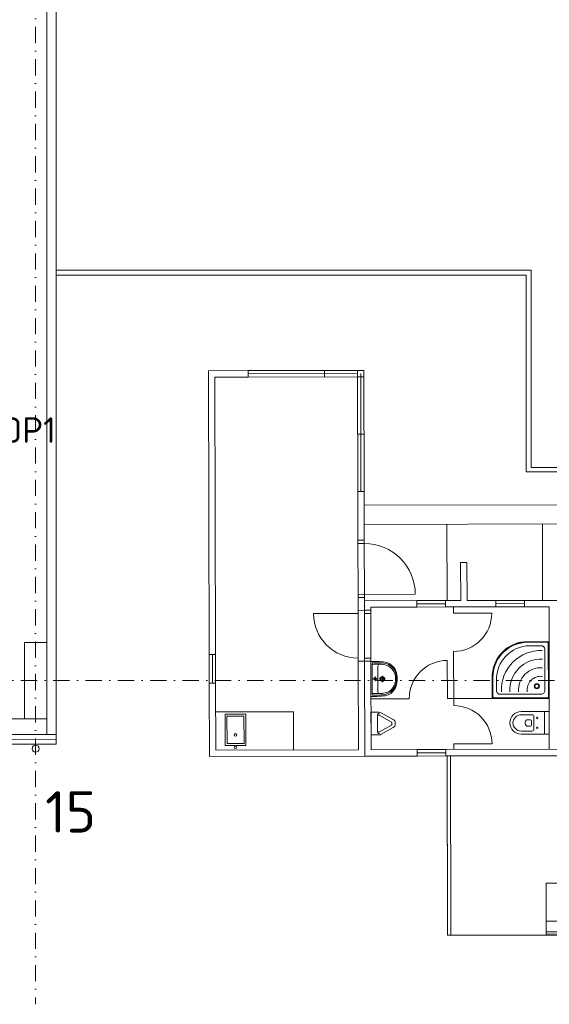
# Model space of a CAD drawing. Header units: millimetres. Extents: x -725694 to 4766210, y -2984614 to 2187451.
# Tile 52 of 256: x 138300 to 146620, y -5085 to 10379. Entities that reach past the tile are written whole.
import ezdxf
from ezdxf import colors
from ezdxf.entities.mleader import LeaderData, LeaderLine
from ezdxf.math import Vec2, Vec3

# ---------------------------------------------------------------- set-up
doc = ezdxf.new("R2010")
doc.units = ezdxf.units.MM
doc.linetypes.add('CENTERX2', pattern=[101.6, 63.5, -12.7, 12.7, -12.7])
doc.linetypes.add('DASHDOT', pattern=[25.4, 12.7, -6.35, 0, -6.35])
for name, color, linetype, lineweight in [('A99_N_kce-rez-sil', 7, 'Continuous', 18), ('A99_N_osy', 7, 'CENTERX2', 9), ('A99_N_sraf', 7, 'Continuous', 0), ('A99_N_txt-popis-200', 7, 'Continuous', 5), ('A99_N_txt-popis-50 @ 200', 7, 'Continuous', 9), ('A99_S_kce-pohl', 7, 'Continuous', 5), ('A99_S_kce-rez-sil', 7, 'Continuous', 15), ('A99_S_kce-rez-ten', 7, 'Continuous', 9), ('A99_S_sloupy', 7, 'Continuous', 5)]:
    doc.layers.add(name, color=color, linetype=linetype, lineweight=lineweight)
doc.styles.add('A99_popis', font='isocpeur.ttf')
doc.styles.add('ad_popis 100', font='isocpeur.ttf', dxfattribs={"height": 200})
doc.linetypes.add('IZOLACE', pattern='A,0.00254,-2.54,[134,ltypeshp.shx,S=2.54,R=0,X=-2.54,Y=0],-5.08,[134,ltypeshp.shx,S=2.54,R=180,X=2.54,Y=0],-2.54', length=10.16254)

# ---------------------------------------------------------------- blocks, each defined once
blk = doc.blocks.new('wc-pud')
at = {"lineweight": 5}
for p, q in [((-178, -442), (-178, 0)), ((-178, 0), (178, 0)), ((178, 0), (178, -442)), ((-178, -75), (178, -75)), ((-128, -442), (-128, -270)), ((-98, -240), (98, -240)), ((-92, -190), (-62, -190)), ((-78, -175), (-78, -205)), ((-50, -300), (-50, -352)), ((-30, -280), (30, -280)), ((50, -300), (50, -352)), ((62, -190), (92, -190)), ((78, -175), (78, -205)), ((128, -270), (128, -442))]:
    blk.add_line(p, q, dxfattribs=at)
for centre in [(-78, -190), (78, -190)]:
    blk.add_circle(centre, 7.5, dxfattribs=at)
for centre, radius, start, end in [((-98, -270), 30, 90, 180), ((-30, -300), 20, 90, 180), ((30, -300), 20, 0, 90), ((98, -270), 30, 0, 90), ((0, -442), 178, 180, 0), ((0, -442), 128, 180, 0), ((2, -318), 61.7, 213.2659, 268.4872), ((-2, -318), 61.7, 271.5128, 326.7341)]:
    blk.add_arc(centre, radius, start, end, dxfattribs=at)
blk = doc.blocks.new('rohova-kruh90')
at = {"lineweight": 0}
for points in [[(0, 0), (874, 0, 0.40794), (896, 22), (896, 330, 0.390394), (391, 892), (22, 896, 0.409143), (0, 874)], [(7, 22, 0.406743), (22, 7), (874, 7, 0.406734), (889, 22), (889, 330, 0.39027), (391, 885), (22, 889, 0.40753), (7, 874)], [(13, 22, 0.404377), (22, 13), (874, 13, 0.404372), (883, 22), (883, 330, 0.390143), (391, 878), (22, 883, 0.404372), (13, 874)], [(125, 829, 0.407116), (67, 771), (67, 125, 0.41872), (125, 67), (771, 67, 0.418721), (829, 125), (829, 289, 0.409609), (305, 829)]]:
    blk.add_lwpolyline(points, format="xyb", close=True, dxfattribs=at)
for radius in [41.1, 30.3]:
    blk.add_circle((193, 193), radius, dxfattribs=at)
for radius, start, end in [(620, 357.6545, 92.364), (485, 356.9971, 93.0214), (350, 355.833, 94.1855), (216, 353.2059, 96.8126)]:
    blk.add_arc((132, 132), radius, start, end, dxfattribs=at)
blk = doc.blocks.new('800-100')
at = {"linetype": 'Continuous', "lineweight": 0}
for p, q in [((0, -100), (0, 800)), ((50, 0), (-850, 0)), ((-800, -100), (-800, 0)), ((50, -100), (-850, -100))]:
    blk.add_line(p, q, dxfattribs=at)
blk.add_arc((0, 0), 800, 90, 180, dxfattribs=at)

msp = doc.modelspace()

# ---------------------------------------------------------------- linework, layer by layer
at = {"layer": 'A99_N_kce-rez-sil', "linetype": 'Continuous'}
for p in [(138875.5, -850), (138875, -850)]:
    msp.add_line(p, (138875, -1000), dxfattribs=at)
for points in [[(113550, -850), (138875.5, -850)], [(113550, -1000), (138875, -1000)]]:
    msp.add_lwpolyline(points, dxfattribs=at)
at = {"layer": 'A99_N_kce-rez-sil', "linetype": 'Continuous', "lineweight": 15}
msp.add_circle((138550, -1070), 55, dxfattribs=at)
at = {"layer": 'A99_N_osy', "linetype": 'DASHDOT', "ltscale": 20}
for p, q in [((138550, 100200), (138550, -5085)), ((187349.6, 0), (-3600, 0))]:
    msp.add_line(p, q, dxfattribs=at)
at = {"layer": 'A99_N_sraf', "color": 1, "linetype": 'IZOLACE', "lineweight": 0, "ltscale": 6}
msp.add_lwpolyline([(138867.5, -922.5), (-630, -925)], dxfattribs=at)
at = {"layer": 'A99_S_kce-pohl'}
msp.add_line((114800, -600), (138630, -600), dxfattribs=at)
at = {"layer": 'A99_S_kce-rez-sil', "linetype": 'Continuous'}
for p, q in [((138725.5, -200), (138725.5, 11775)), ((138875.5, -850), (138875.5, 11775)), ((138725.5, -600), (138725.5, -850))]:
    msp.add_line(p, q, dxfattribs=at)
at = {"layer": 'A99_S_kce-rez-ten', "lineweight": 9, "ltscale": 2}
for p, q in [((141267.6, 4865.7), (141887.6, 4867)), ((141887.6, 4867), (141267.6, 4865.7)), ((141267.6, 4865.7), (141887.6, 4867)), ((141887.6, 4867), (141267.6, 4865.7)), ((141277, 407.7), (141267.6, 4865.7)), ((141277, 407.7), (141267.6, 4865.7)), ((143707.6, 4870.8), (141887.6, 4867)), ((143707.6, 4870.8), (141887.6, 4867)), ((141887.8, 4767), (141887.6, 4867)), ((141887.8, 4767), (141887.6, 4867)), ((141887.7, 4817), (143607.7, 4820.6)), ((141887.7, 4817), (143607.7, 4820.6)), ((143087.8, 4769.5), (143087.6, 4869.5)), ((143087.8, 4769.5), (143087.6, 4869.5)), ((143661.6, 2970.7), (143657.7, 4820.7)), ((143661.6, 2970.7), (143657.7, 4820.7)), ((143711.6, 2970.8), (143707.6, 4870.8)), ((143707.6, 4870.8), (143711.6, 2970.8)), ((143707.8, 4770.8), (143707.6, 4870.8)), ((143711.6, 2970.8), (143707.6, 4870.8)), ((143707.6, 4870.8), (143711.6, 2970.8)), ((143707.8, 4770.8), (143707.6, 4870.8)), ((141887.8, 4767), (141367.8, 4765.9)), ((141887.8, 4767), (141367.8, 4765.9)), ((141367.8, 4765.9), (141377, 407.9)), ((141367.8, 4765.9), (141377, 407.9)), ((143607.8, 4770.6), (141887.8, 4767)), ((143607.8, 4770.6), (141887.8, 4767)), ((143607.8, 4770.6), (143611.6, 2970.6)), ((143607.8, 4770.6), (143611.6, 2970.6)), ((143613.2, 2202.6), (143611.6, 2970.6)), ((143613.2, 2202.6), (143611.6, 2970.6)), ((143711.6, 2970.8), (143713.2, 2202.8)), ((143711.6, 2970.8), (143713.2, 2202.8)), ((155520, 2777.8), (143712, 2752.8)), ((155520, 2777.8), (143712, 2752.8)), ((143712.7, 2452.8), (154012.7, 2474.6)), ((143712.7, 2452.8), (154012.7, 2474.6)), ((145015.2, 1255.6), (145012.7, 2455.6)), ((145015.2, 1255.6), (145012.7, 2455.6)), ((146515.2, 1258.7), (146512.7, 2458.7)), ((146515.2, 1258.7), (146512.7, 2458.7)), ((143713.2, 2202.8), (143613.2, 2202.6)), ((143713.2, 2202.8), (143613.2, 2202.6)), ((145226.7, 1856), (145326.7, 1856.2)), ((145226.7, 1856), (145326.7, 1856.2)), ((145227.9, 1256), (145226.7, 1856)), ((145227.9, 1256), (145226.7, 1856)), ((145327.9, 1256.2), (145326.7, 1856.2)), ((145327.9, 1256.2), (145326.7, 1856.2)), ((143715.1, 1302.8), (143615.1, 1302.6)), ((143715.1, 1302.8), (143615.1, 1302.6)), ((144540.7, 1254.6), (143715.2, 1252.8)), ((144540.7, 1254.6), (143715.2, 1252.8)), ((144540.7, 1254.6), (143715.2, 1252.8)), ((144540.7, 1254.6), (143715.2, 1252.8)), ((143715.5, 1102.8), (143715.2, 1252.8)), ((143715.5, 1102.8), (143715.2, 1252.8)), ((144990.7, 1255.5), (144540.7, 1254.6)), ((144990.7, 1255.5), (144540.7, 1254.6)), ((144540.9, 1154.6), (144540.7, 1254.6)), ((144540.9, 1154.6), (144540.7, 1254.6)), ((145227.9, 1256), (144990.7, 1255.5)), ((144990.7, 1255.5), (144990.9, 1155.5)), ((144990.7, 1255.5), (144990.9, 1155.5)), ((145777.9, 1257.2), (145327.9, 1256.2)), ((146227.9, 1258.1), (145777.9, 1257.2)), ((146227.9, 1258.1), (145777.9, 1257.2)), ((145778.1, 1157.2), (145777.9, 1257.2)), ((145778.1, 1157.2), (145777.9, 1257.2)), ((147015.2, 1259.8), (146227.9, 1258.1)), ((147015.2, 1259.8), (146227.9, 1258.1)), ((146227.9, 1258.1), (146228.1, 1158.1)), ((146227.9, 1258.1), (146228.1, 1158.1)), ((143715.5, 1102.8), (143615.5, 1102.6)), ((143715.5, 1102.8), (143615.5, 1102.6)), ((143715.5, 1102.8), (143615.5, 1102.6)), ((143715.5, 1102.8), (143615.5, 1102.6)), ((143615.6, 1052.6), (143615.5, 1102.6)), ((143615.6, 1052.6), (143615.5, 1102.6)), ((143615.6, 1052.6), (143615.5, 1102.6)), ((143615.6, 1052.6), (143615.5, 1102.6)), ((143717.2, 302.8), (143715.4, 1177.8)), ((143717.2, 302.8), (143715.4, 1177.8)), ((143715.5, 1102.8), (143815.5, 1103)), ((143715.5, 1102.8), (143815.5, 1103)), ((143815.4, 1153), (144540.9, 1154.6)), ((143815.4, 1153), (144540.9, 1154.6)), ((143815.4, 1153), (143815.5, 1103)), ((143815.4, 1153), (143815.5, 1103)), ((143815.4, 1153), (143815.5, 1103)), ((143815.4, 1153), (143815.5, 1103)), ((143815.6, 1053), (143815.5, 1103)), ((143815.6, 1053), (143815.5, 1103)), ((144990.8, 1205.5), (144540.8, 1204.6)), ((144990.8, 1205.5), (144540.8, 1204.6)), ((144990.9, 1155.5), (144540.9, 1154.6)), ((144990.9, 1155.5), (144540.9, 1154.6)), ((144990.9, 1155.5), (145778.1, 1157.2)), ((144990.9, 1155.5), (145778.1, 1157.2)), ((145115.6, 1055.8), (145115.4, 1155.8)), ((145115.6, 1055.8), (145115.4, 1155.8)), ((146228, 1208.1), (145778, 1207.2)), ((146228, 1208.1), (145778, 1207.2)), ((146228.1, 1158.1), (145778.1, 1157.2)), ((146228.1, 1158.1), (145778.1, 1157.2)), ((146228.1, 1158.1), (146615.4, 1159)), ((146228.1, 1158.1), (146615.4, 1159)), ((146620.2, -1081), (146615.4, 1159)), ((146620.2, -1081), (146615.4, 1159)), ((143615.6, 1052.6), (142915.6, 1051.1)), ((143615.6, 1052.6), (142915.6, 1051.1)), ((143615.6, 1052.6), (142915.6, 1051.1)), ((143615.6, 1052.6), (142915.6, 1051.1)), ((143617.1, 352.6), (143615.6, 1052.6)), ((143617.2, 302.6), (143615.6, 1052.6)), ((143617.1, 352.6), (143615.6, 1052.6)), ((143617.2, 302.6), (143615.6, 1052.6)), ((143715.6, 1052.8), (143815.6, 1053)), ((143715.6, 1052.8), (143815.6, 1053)), ((143817.1, 353), (143815.6, 1053)), ((143817.1, 353), (143815.6, 1053)), ((145715.6, 1057.1), (145115.6, 1055.8)), ((145715.6, 1057.1), (145115.6, 1055.8)), ((141277, 407.7), (141377, 407.9)), ((141277, 407.7), (141377, 407.9)), ((141277, 407.7), (141278, -42.3)), ((141277, 407.7), (141278, -42.3)), ((141328, -42.2), (141327, 407.8)), ((141328, -42.2), (141327, 407.8)), ((141377, 407.9), (141378, -42.1)), ((141377, 407.9), (141378, -42.1)), ((143617.2, 302.6), (143617.1, 352.6)), ((143617.2, 302.6), (143617.1, 352.6)), ((143717.1, 352.8), (143817.1, 353)), ((143717.1, 352.8), (143817.1, 353)), ((143817.2, 303), (143817.1, 353)), ((143817.2, 303), (143817.1, 353)), ((145017.2, 315.6), (145018.5, -284.4)), ((145017.2, 315.6), (145018.5, -284.4)), ((145118.7, -394.2), (145116.9, 455.8)), ((145118.7, -394.2), (145116.9, 455.8)), ((143717.2, 302.8), (143617.2, 302.6)), ((143617.2, 302.6), (143717.2, 302.8)), ((143717.2, 302.8), (143617.2, 302.6)), ((143717.2, 302.8), (143617.2, 302.6)), ((143617.2, 302.6), (143717.2, 302.8)), ((143717.2, 302.8), (143617.2, 302.6)), ((143617.2, 302.6), (143617.3, 252.6)), ((143617.2, 302.6), (143620.2, -1087.4)), ((143617.2, 302.6), (143617.3, 252.6)), ((143617.2, 302.6), (143620.2, -1087.4)), ((143717.2, 302.8), (143817.2, 303)), ((143717.2, 302.8), (143817.2, 303)), ((143717.2, 302.8), (143720.4, -1187.2)), ((143720.4, -1187.2), (143717.2, 302.8)), ((143717.2, 302.8), (143720.4, -1187.2)), ((143717.2, 302.8), (143720.4, -1187.2)), ((143720.4, -1187.2), (143717.2, 302.8)), ((143717.2, 302.8), (143720.4, -1187.2)), ((143820.2, -1087), (143817.2, 303)), ((143820.2, -1087), (143817.2, 303)), ((141378, -42.1), (141278, -42.3)), ((141378, -42.1), (141278, -42.3)), ((141280.4, -1192.3), (141278, -42.3)), ((141280.4, -1192.3), (141278, -42.3)), ((141378, -42.1), (141380.2, -1092.1)), ((141378, -42.1), (141380.2, -1092.1)), ((144418.5, -285.7), (143818.5, -287)), ((144418.5, -285.7), (143818.5, -287)), ((145118.5, -284.2), (145018.5, -284.4)), ((145118.5, -284.2), (145018.5, -284.4)), ((145118.5, -284.2), (146618.5, -281)), ((145118.5, -284.2), (146618.5, -281)), ((141378.9, -492.1), (142601.9, -489.5)), ((141378.9, -492.1), (142601.9, -489.5)), ((142601.9, -489.5), (142603.2, -1089.5)), ((142601.9, -489.5), (142603.2, -1089.5)), ((147920.2, -1078.3), (144995.6, -1084.5)), ((147920.2, -1078.3), (144995.6, -1084.5)), ((145720, -993), (145120, -994.2)), ((145720, -993), (145120, -994.2)), ((145120.2, -1084.2), (145120, -994.2)), ((145120.2, -1084.2), (145120, -994.2)), ((143720.4, -1187.2), (141280.4, -1192.3)), ((143720.4, -1187.2), (141280.4, -1192.3)), ((141380.2, -1092.1), (143620.2, -1087.4)), ((141380.2, -1092.1), (143620.2, -1087.4)), ((144545.8, -1185.4), (143720.4, -1187.2)), ((144545.8, -1185.4), (143720.4, -1187.2)), ((144545.6, -1085.4), (143820.2, -1087)), ((144545.6, -1085.4), (143820.2, -1087)), ((144995.6, -1084.5), (144545.6, -1085.4)), ((144995.6, -1084.5), (144545.6, -1085.4)), ((144545.6, -1085.4), (144545.8, -1185.4)), ((144545.6, -1085.4), (144545.8, -1185.4)), ((144995.7, -1134.5), (144545.7, -1135.4)), ((144995.7, -1134.5), (144545.7, -1135.4)), ((144995.8, -1184.5), (144545.8, -1185.4)), ((144995.8, -1184.5), (144545.8, -1185.4)), ((144995.8, -1184.5), (144995.6, -1084.5)), ((144995.8, -1184.5), (144995.6, -1084.5)), ((148020.4, -1178.1), (144995.8, -1184.5)), ((148020.4, -1178.1), (144995.8, -1184.5)), ((145021.8, -3951.4), (145015.9, -1184.4)), ((145021.8, -4000), (145015.9, -1184.4)), ((145071.8, -3951.3), (145065.9, -1184.3)), ((145071.8, -3951.3), (145065.9, -1184.3)), ((155122.6, -3163.1), (146570.1, -3181.1)), ((146571.8, -3948.1), (146570.1, -3181.1)), ((146571.8, -3948.1), (146570.1, -3181.1)), ((145071.9, -4001.3), (145071.4, -3784.3)), ((145071.9, -4001.3), (145071.4, -3784.3)), ((146571.4, -3781.1), (155583.9, -3762.1)), ((146571.4, -3781.1), (155583.9, -3762.1)), ((146571.9, -3998.1), (145021.8, -4000)), ((146571.9, -3998.1), (145071.9, -4001.3)), ((146571.8, -3948.1), (155509.2, -3929.2)), ((146571.8, -3948.1), (155509.2, -3929.2)), ((146571.8, -3948.1), (146571.9, -3998.1)), ((146571.8, -3948.1), (146571.9, -3998.1)), ((146571.8, -3981.1), (155584.3, -3962.1)), ((146571.8, -3981.1), (155584.3, -3962.1)), ((146571.9, -3998.1), (155509.3, -3979.2)), ((146571.9, -3998.1), (155509.3, -3979.2))]:
    msp.add_line(p, q, dxfattribs=at)
at = {"layer": 'A99_S_kce-rez-ten', "lineweight": 5, "ltscale": 2}
for p, q in [((143817.2, 303), (143817.3, 253)), ((143817.2, 303), (143817.3, 253)), ((143817.2, 300.2), (143876.8, 300.3)), ((143817.2, 300.2), (143876.8, 300.3)), ((143818.4, -249.8), (143817.2, 300.2)), ((143818.4, -249.8), (143817.2, 300.2)), ((143837.3, 253), (143841.5, 280.3)), ((143837.3, 253), (143841.5, 280.3)), ((143838.3, -202.5), (143837.3, 253)), ((143838.3, -202.5), (143837.3, 253)), ((143876.8, 280.3), (143841.5, 280.3)), ((143876.8, 280.3), (143841.5, 280.3)), ((143927.8, 25.4), (143927.4, 225.4)), ((143927.8, 25.4), (143927.4, 225.4)), ((143918.7, 25.4), (143846.9, 25.3)), ((143918.7, 25.4), (143846.9, 25.3)), ((143882.7, 61.2), (143882.9, -10.5)), ((143882.7, 61.2), (143882.9, -10.5)), ((143927.8, 25.4), (143928.2, -174.6)), ((143927.8, 25.4), (143928.2, -174.6)), ((144048.8, 25.7), (143948.8, 25.5)), ((144048.8, 25.7), (143948.8, 25.5)), ((143998.7, 75.6), (143998.9, -24.4)), ((143998.7, 75.6), (143998.9, -24.4)), ((143878, -249.7), (143818.4, -249.8)), ((143878, -249.7), (143818.4, -249.8)), ((143838.3, -202.5), (143842.5, -229.7)), ((143838.3, -202.5), (143842.5, -229.7)), ((143877.9, -229.7), (143842.5, -229.7)), ((143877.9, -229.7), (143842.5, -229.7))]:
    msp.add_line(p, q, dxfattribs=at)
at = {"layer": 'A99_S_kce-rez-ten', "lineweight": 5}
for p, q in [((143818.9, -497.8), (143942.7, -497.5)), ((143819.7, -853.6), (143818.9, -497.8)), ((143918.9, -675.5), (143918.6, -565.1)), ((143942.8, -543.5), (143921.3, -543.6)), ((144142.6, -651.3), (143949.4, -545.2)), ((143976.1, -505.9), (144169.2, -612.1)), ((143918.9, -675.5), (143919.1, -785.8)), ((144142.7, -698.7), (143950, -805.6)), ((144169.4, -737.8), (143976.8, -844.8)), ((144148.7, -675), (144148.7, -661.1)), ((144148.7, -675), (144148.7, -688.9)), ((144199.7, -661), (144199.8, -674.9)), ((144199.8, -674.9), (144199.8, -688.8)), ((143943.4, -853.3), (143819.7, -853.6)), ((143943.3, -807.3), (143921.9, -807.4))]:
    msp.add_line(p, q, dxfattribs=at)
at = {"layer": 'A99_S_kce-rez-ten', "lineweight": 9, "ltscale": 2}
for points in [[(146334.9, 3346), (146334.9, 3346), (146334.9, 6445.7), (138880, 6445.7), (138880, 6445.7)], [(138880, 6365.7), (138880, 6365.7), (146254.9, 6365.7), (146254.9, 3280), (146254.9, 3280)], [(143609.7, 3870.6), (143709.7, 3870.8)], [(143609.7, 3870.6), (143709.7, 3870.8)], [(146254.9, 3275.5), (146254.9, 3275.5), (155520, 3275.6), (155520, 3275.6)], [(155570, 2777.9), (155570, 3346), (146334.9, 3346), (146334.9, 3346)], [(143611.6, 2970.6), (143711.6, 2970.8)], [(143611.6, 2970.6), (143711.6, 2970.8)], [(143615.5, 1102.6), (143615.1, 1302.6)], [(143615.5, 1102.6), (143615.1, 1302.6)], [(143715.5, 1102.8), (143715.1, 1302.8)], [(143715.5, 1102.8), (143715.1, 1302.8)]]:
    msp.add_lwpolyline(points, dxfattribs=at)
for points in [[(143607.8, 4770.6), (143707.8, 4770.8), (143707.6, 4870.8), (143607.6, 4870.6)], [(143607.8, 4770.6), (143707.8, 4770.8), (143707.6, 4870.8), (143607.6, 4870.6)], [(141854.8, -1019.3), (141527.7, -1020), (141526.6, -527.8), (141853.8, -527.1)], [(141854.8, -1019.3), (141527.7, -1020), (141526.6, -527.8), (141853.8, -527.1)], [(141824.7, -989.3), (141557.6, -989.9), (141556.7, -557.7), (141823.8, -557.2)], [(141824.7, -989.3), (141557.6, -989.9), (141556.7, -557.7), (141823.8, -557.2)]]:
    msp.add_lwpolyline(points, close=True, dxfattribs=at)
at = {"layer": 'A99_S_kce-rez-ten', "linetype": 'ByBlock', "lineweight": 9, "ltscale": 2}
msp.add_lwpolyline([(138375, 600), (138725, 600), (138725, -600), (138375, -600)], close=True, dxfattribs=at)
at = {"layer": 'A99_S_kce-rez-ten', "lineweight": 5, "ltscale": 2}
msp.add_lwpolyline([(143817.5, 253), (143817.3, 253)], dxfattribs=at)
msp.add_lwpolyline([(143817.5, 253), (143817.3, 253)], dxfattribs=at)
for centre, radius in [((143882.8, 25.3), 20), ((143882.8, 25.3), 20), ((143998.8, 25.6), 37.5), ((143998.8, 25.6), 37.5), ((143998.8, 25.6), 25), ((143998.8, 25.6), 25)]:
    msp.add_circle(centre, radius, dxfattribs=at)
at = {"layer": 'A99_S_kce-rez-ten', "lineweight": 9, "ltscale": 2}
for centre in [(141690.9, -854.2), (141690.9, -854.2), (141691.3, -1049), (141691.3, -1049)]:
    msp.add_circle(centre, 20.1, dxfattribs=at)
for centre, radius, start, end in [((143615.6, 1052.6), 700, 180.12122, 270.12122), ((143615.6, 1052.6), 700, 180.12122, 270.12122), ((143615.6, 1052.6), 700, 180.12122, 270.12122), ((143615.6, 1052.6), 700, 180.12122, 270.12122), ((145115.6, 1055.8), 600, 270.12122, 0.12122), ((145115.6, 1055.8), 600, 270.12122, 0.12122), ((145018.5, -284.4), 600, 90.12122, 180.12122), ((145018.5, -284.4), 600, 90.12122, 180.12122), ((145120, -994.2), 600, 0.12122, 90.12122), ((145120, -994.2), 600, 0.12122, 90.12122)]:
    msp.add_arc(centre, radius, start, end, dxfattribs=at)
at = {"layer": 'A99_S_kce-rez-ten', "lineweight": 5, "ltscale": 2}
for centre, radius, start, end in [((143924.9, -1065.4), 1321.3, 88.59431, 93.80045), ((143924.9, -1065.4), 1321.3, 88.59431, 93.80045), ((143873.1, -1222.8), 1523.1, 84.61399, 89.85945), ((143873.1, -1222.8), 1523.1, 84.61399, 89.85945), ((143873.1, -1222.8), 1503.1, 84.60327, 89.85772), ((143873.1, -1222.8), 1503.1, 84.60327, 89.85772), ((143957.4, 225.5), 30, 90.12122, 180.12122), ((143957.4, 225.5), 30, 90.12122, 180.12122), ((143969.9, 58.5), 197.3, 78.00989, 93.64991), ((143969.9, 58.5), 197.3, 78.00989, 93.64991), ((143989.5, 36.4), 216.3, 53.8824, 84.33061), ((143989.5, 36.4), 216.3, 53.8824, 84.33061), ((143988.4, 41.5), 233.7, 42.29439, 83.59166), ((143988.4, 41.5), 233.7, 42.29439, 83.59166), ((143995, 64.3), 230.3, 37.10844, 84.7609), ((143995, 64.3), 230.3, 37.10844, 84.7609), ((143990.8, 39.7), 212.8, 13.06762, 53.63637), ((143990.8, 39.7), 212.8, 13.06762, 53.63637), ((144005.7, 57.5), 210.1, 8.30544, 42.22648), ((144005.7, 57.5), 210.1, 8.30544, 42.22648), ((143997, 63.6), 229.1, 6.09345, 37.54533), ((143997, 63.6), 229.1, 6.09345, 37.54533), ((143802.4, 25.2), 400.7, 351.24317, 8.99926), ((143802.4, 25.2), 400.7, 351.24317, 8.99926), ((143817.8, 25.2), 400.7, 351.24317, 8.99926), ((143817.8, 25.2), 400.7, 351.24317, 8.99926), ((143829.2, 25.2), 400.7, 351.24317, 8.99926), ((143829.2, 25.2), 400.7, 351.24317, 8.99926), ((143988.5, 9.7), 233.7, 276.65078, 317.94804), ((143988.5, 9.7), 233.7, 276.65078, 317.94804), ((143995.2, -13.1), 230.3, 275.48154, 323.134), ((143995.2, -13.1), 230.3, 275.48154, 323.134), ((143990.9, 11.4), 212.8, 306.60607, 347.17482), ((143990.9, 11.4), 212.8, 306.60607, 347.17482), ((144005.8, -6.3), 210.1, 318.01596, 351.937), ((144005.8, -6.3), 210.1, 318.01596, 351.937), ((143997.2, -12.4), 229.1, 322.69711, 354.14899), ((143997.2, -12.4), 229.1, 322.69711, 354.14899), ((143920.3, 1118.3), 1323.4, 266.44595, 271.64416), ((143920.3, 1118.3), 1323.4, 266.44595, 271.64416), ((143867.8, 1273.4), 1503.1, 270.38472, 275.63917), ((143867.8, 1273.4), 1503.1, 270.38472, 275.63917), ((143867.8, 1273.4), 1523.1, 270.38299, 275.62844), ((143867.8, 1273.4), 1523.1, 270.38299, 275.62844), ((143958.2, -174.5), 30, 180.12122, 270.12122), ((143958.2, -174.5), 30, 180.12122, 270.12122), ((143970, -7.5), 197.3, 266.59252, 282.23255), ((143970, -7.5), 197.3, 266.59252, 282.23255), ((143989.6, 14.7), 216.3, 275.91183, 306.36003), ((143989.6, 14.7), 216.3, 275.91183, 306.36003)]:
    msp.add_arc(centre, radius, start, end, dxfattribs=at)
at = {"layer": 'A99_S_kce-rez-ten', "lineweight": 5, "extrusion": (0, 0, -1)}
for centre, major_axis, start_param, end_param in [((144023.7, -564.9), (105.1, 0.2), 3.1415927, 3.5486335), ((143942.2, -533.4), (16.4, 0), 3.5486335, 5.2875666), ((143942.8, -555), (63.8, 0.1), -1.5707963, -1.0206213), ((143942.8, -555), (12.8, 0), 4.712389, 5.262564), ((144135.9, -661.1), (63.8, 0.1), -1.0206213, 0), ((144135.9, -661.1), (12.8, 0), -1.0206213, 0), ((144136, -688.9), (12.8, 0), 0, 1.0206213), ((144136, -688.9), (63.8, 0.1), 0, 1.0206213), ((144024.2, -785.6), (105.1, 0.2), 2.7345519, 3.1415927), ((143942.8, -817.4), (16.4, 0), 0.9956187, 2.7345519), ((143943.3, -795.8), (12.8, 0), 1.0206213, 1.5707963), ((143943.3, -795.8), (63.8, 0.1), 1.0206213, 1.5707963)]:
    msp.add_ellipse(centre, major_axis=major_axis, ratio=0.900435, start_param=start_param, end_param=end_param, dxfattribs=at)
at = {"layer": 'A99_S_sloupy', "linetype": 'Continuous', "lineweight": 20, "ltscale": 2}
msp.add_lwpolyline([(138375, 600), (138725, 600), (138725, -600), (138375, -600)], close=True, dxfattribs=at)

# ---------------------------------------------------------------- block references
at = {"layer": 'A99_S_kce-rez-ten', "lineweight": 9, "ltscale": 2, "rotation": 270.1212188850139}
for name, p in [('800-100', (143715, 1352.8)), ('800-100', (143715, 1352.8)), ('wc-pud', (146619.3, -664)), ('wc-pud', (146619.3, -664))]:
    msp.add_blockref(name, p, dxfattribs=at)
at = {"layer": 'A99_S_kce-rez-ten', "lineweight": 9, "ltscale": 2, "xscale": -1, "rotation": 0.1212188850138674}
msp.add_blockref('rohova-kruh90', (146618.5, -281), dxfattribs=at)
msp.add_blockref('rohova-kruh90', (146618.5, -281), dxfattribs=at)

# ---------------------------------------------------------------- texts
at = {"layer": 'A99_N_txt-popis-200', "lineweight": 0, "insert": (138700, -1737.5), "char_height": 650, "attachment_point": 1, "style": 'ad_popis 100'}
msp.add_mtext_dynamic_manual_height_columns('15', width=832.5, gutter_width=1000, heights=[0], dxfattribs=at)

# ---------------------------------------------------------------- leaders
at = {"layer": 'A99_N_txt-popis-50 @ 200', "lineweight": 9}
ml = msp.add_multileader_mtext('Standard', dxfattribs=at)
ml.set_content('\\A1;{\\C256;výměna stávajících sekčních vrat za nová  }', color=1, style='A99_popis')
ml.set_leader_properties(color=256, linetype='ByLayer', lineweight=-1)
ml.build(insert=Vec2(0, 0))
ml.multileader.update_dxf_attribs({"dogleg_length": 6.4, "arrow_head_size": 200, "scale": 200})
ctx = ml.context
ctx.base_point, ctx.scale, ctx.char_height, ctx.arrow_head_size, ctx.landing_gap_size, ctx.plane_origin = Vec3(2700, 5010), 200, 400, 200, 400, Vec3(2512.5, -3085)
notes = []
notes.append((ctx, [(0, (1, 1, 0), (1420, 5010), (1, 0), 1280, [(0, [(-175, 5010)], 0, [])])]))
ctx.mtext.insert, ctx.mtext.width, ctx.mtext.flow_direction = Vec3(3100, 5210.2), 5995, 5
ml = msp.add_multileader_mtext('Standard', dxfattribs=at)
ml.set_content('\\A1;{\\fISOCPEUR|b1|i0|c238|p34;\\C256;vertikal. panely minerální vlákno, tl.150mm, U=0,279W/M\\H0.7x;\\S2^ ;\\H1.42857x;K, EI 120 DP1\\Pexterier RAL 9006, interier RAL 9010}', color=1, style='A99_popis')
ml.set_leader_properties(color=256, linetype='ByLayer', lineweight=-1)
ml.build(insert=Vec2(0, 0))
ml.multileader.update_dxf_attribs({"dogleg_length": 6.4, "arrow_head_size": 200, "scale": 200})
ctx = ml.context
ctx.base_point, ctx.scale, ctx.char_height, ctx.arrow_head_size, ctx.landing_gap_size, ctx.plane_origin = Vec3(48250, 4031.2), 200, 400, 200, 400, Vec3(43141.3, -3430.9)
notes.append((ctx, [(0, (1, 1, 0), (46970, 4031.2), (1, 0), 1280, [(0, [(46970, -850)], 0, [])])]))
ctx.mtext.insert, ctx.mtext.width, ctx.mtext.flow_direction = Vec3(48650, 4270), 10741.384, 5
ml = msp.add_multileader_mtext('Standard', dxfattribs=at)
ml.set_content('\\A1;{\\fISOCPEUR|b1|i0|c238|p34;\\C256;vertikal. panely minerální vlákno, tl.150mm, U=0,279W/M\\H0.7x;\\S2^ ;\\H1.42857x;K, EI 120 DP1\\Pexterier RAL 9006, interier RAL 9010}', color=1, style='A99_popis')
ml.set_leader_properties(color=256, linetype='ByLayer', lineweight=-1)
ml.build(insert=Vec2(0, 0))
ml.multileader.update_dxf_attribs({"dogleg_length": 6.4, "arrow_head_size": 200, "scale": 200})
ctx = ml.context
ctx.base_point, ctx.scale, ctx.char_height, ctx.arrow_head_size, ctx.landing_gap_size, ctx.plane_origin = Vec3(121145, 4031.2), 200, 400, 200, 400, Vec3(116036.3, -3430.9)
notes.append((ctx, [(0, (1, 1, 0), (119865, 4031.2), (1, 0), 1280, [(0, [(119865, -850)], 0, [])])]))
ctx.mtext.insert, ctx.mtext.width, ctx.mtext.flow_direction = Vec3(121545, 4270), 10741.384, 5
for ctx, leaders in notes:
    for number, flags, end, landing, length, lines in leaders:
        leader = LeaderData()
        leader.index, (leader.has_last_leader_line, leader.has_dogleg_vector, leader.attachment_direction) = number, flags
        leader.last_leader_point, leader.dogleg_vector, leader.dogleg_length = Vec3(end), Vec3(landing), length
        for number, points, colour, breaks in lines:
            line = LeaderLine()
            line.index, line.vertices, line.color, line.breaks = number, Vec3.list(points), colors.encode_raw_color(colour), breaks
            leader.lines.append(line)
        ctx.leaders.append(leader)

doc.saveas('drawing.dxf')
